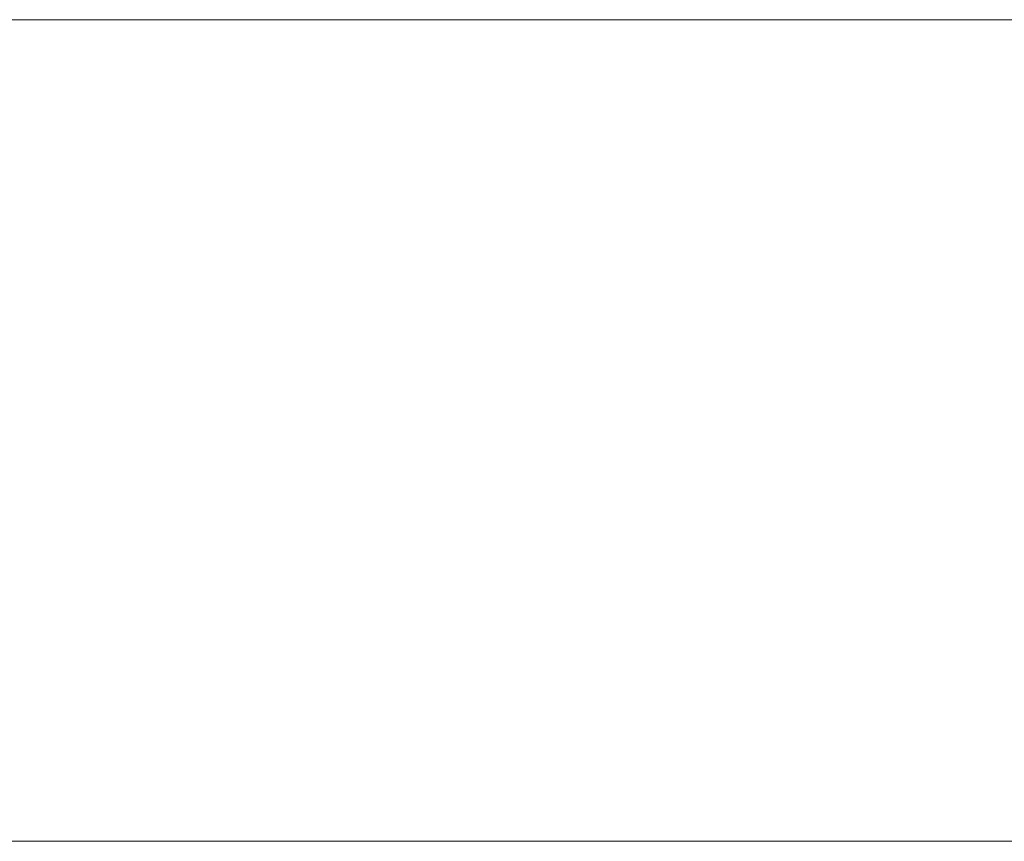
# Model space of a CAD drawing. Header units: millimetres. Extents: x -15489 to 15034, y -13406 to 13375.
# Tile 12 of 15: x -653 to -413, y -2390 to -2190. Entities that reach past the tile are written whole.
import ezdxf

# ---------------------------------------------------------------- set-up
doc = ezdxf.new("R2010")
doc.units = ezdxf.units.MM
doc.layers.add('A-WALL', color=113, linetype='Continuous', lineweight=9)

msp = doc.modelspace()

# ---------------------------------------------------------------- meshes
at = {"layer": 'A-WALL'}
mesh = msp.add_polyface(dxfattribs=at)
corners = [(-4087.87, -2190.12, 8000), (4312.13, -2190.12, 8000), (4312.13, -2190.12), (-4087.87, -2190.12)]
mesh.append_faces([[corners[k] for k in face] for face in [(0, 1, 2, 3)]])
mesh = msp.add_polyface(dxfattribs=at)
corners = [(-4087.87, -2390.12), (-4087.87, -2190.12), (4312.13, -2190.12), (4312.13, -2390.12)]
mesh.append_faces([[corners[k] for k in face] for face in [(0, 1, 2, 3)]])
mesh = msp.add_polyface(dxfattribs=at)
corners = [(4312.13, -2390.12, 8000), (4312.13, -2190.12, 8000), (-4087.87, -2190.12, 8000), (-4087.87, -2390.12, 8000)]
mesh.append_faces([[corners[k] for k in face] for face in [(0, 1, 2, 3)]])
mesh = msp.add_polyface(dxfattribs=at)
corners = [(4312.13, -2390.12), (4312.13, -2390.12, 8000), (-4087.87, -2390.12, 8000), (-4087.87, -2390.12)]
mesh.append_faces([[corners[k] for k in face] for face in [(0, 1, 2, 3)]])

doc.saveas('drawing.dxf')
